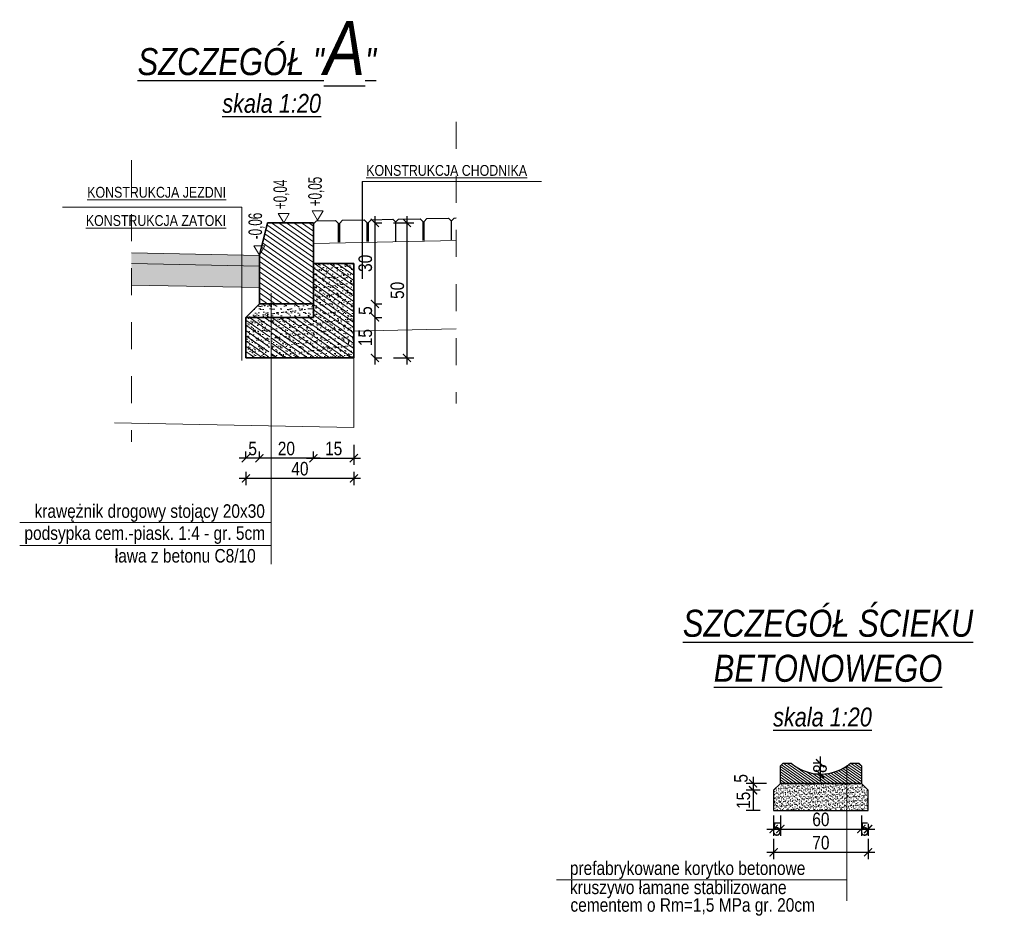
# Model space of a CAD drawing. Header units: metres. Extents: x 45702 to 45878, y -49323 to -49219.
# Tile 19 of 35: x 45779.66 to 45783.3, y -49280.06 to -49276.74. Entities that reach past the tile are written whole.
import ezdxf

# ---------------------------------------------------------------- set-up
doc = ezdxf.new("R2010")
doc.units = ezdxf.units.M
doc.linetypes.add('ACAD_ISO03W100', pattern=[30, 12, -18])
for name, color, linetype, lineweight in [('_L_Tabelka', 7, 'Continuous', 13), ('_wymiary', 7, 'Continuous', 13), ('DP_OpisKonstrukcji', 7, 'Continuous', 18), ('DP_Warstwy projektowane', 7, 'Continuous', 18), ('elementy betonowe', 7, 'Continuous', 35), ('HATCH', 8, 'Continuous', 9)]:
    doc.layers.add(name, color=color, linetype=linetype, lineweight=lineweight)
doc.layers.add('OPISY', color=7, linetype='Continuous')
doc.layers.add('wymiarowanie', color=7, linetype='Continuous')
doc.styles.add('arial_ce', font='arial.ttf')
doc.styles.add('znakn', font='ARIALN.TTF')
doc.dimstyles.new('S20_T2.50_[cm]', dxfattribs={"dimtxt": 0.05, "dimasz": 0.03, "dimexe": 0.025, "dimexo": 0.05, "dimgap": 0.01, "dimtad": 1, "dimdec": 0, "dimlfac": 100, "dimrnd": 0.01, "dimzin": 0, "dimdsep": 46, "dimtxsty": 'znakn', "dimblk": 'ARCHTICK', "dimcen": -0.03, "dimdle": 0.025, "dimclrd": 256, "dimclre": 256, "dimclrt": 7, "dimadec": 0, "dimazin": 0, "dimtfac": 1, "dimtdec": 0, "dimtix": 1, "dimtmove": 2, "dimatfit": 3, "dimfxl": 0.05, "dimfxlon": 1, "dimtolj": 1, "dimtzin": 0, "dimarcsym": 0})
pattern_1 = [(145, (119.808114, -30.2999), (-0.009105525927, -0.013004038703), [])]

# ---------------------------------------------------------------- blocks, each defined once
blk = doc.blocks.new('_ArchTick')
at = {"color": 0, "linetype": 'ByBlock', "const_width": 0.15}
blk.add_lwpolyline([(-0.5, -0.5), (0.5, 0.5)], dxfattribs=at)
blk = doc.blocks.new('*D798')
at = {"lineweight": -2, "transparency": 16777216}
for p, q in [((45780.9719, -49277.4678), (45780.9719, -49277.8178)), ((45780.9719, -49277.4928), (45780.9969, -49277.4928)), ((45780.9719, -49277.7928), (45780.9969, -49277.7928))]:
    blk.add_line(p, q, dxfattribs=at)
at = {"layer": 'Defpoints', "color": 0, "transparency": 16777216}
for p in [(45780.9357, -49277.4928), (45780.9357, -49277.7928), (45780.9719, -49277.7928)]:
    blk.add_point(p, dxfattribs=at)
at = {"lineweight": -2, "transparency": 16777216, "xscale": 0.03, "yscale": 0.03, "zscale": 0.03}
for p, rotation in [((45780.9719, -49277.4928), 90), ((45780.9719, -49277.7928), 270)]:
    blk.add_blockref('_ArchTick', p, dxfattribs=dict(at, rotation=rotation))
at = {"color": 7, "transparency": 16777216, "insert": (45780.9364, -49277.6428), "char_height": 0.05, "attachment_point": 5, "rotation": 90, "style": 'znakn'}
blk.add_mtext('\\A1;30', dxfattribs=at)
blk = doc.blocks.new('*D799')
at = {"lineweight": -2, "transparency": 16777216}
for p, q in [((45780.9719, -49277.7678), (45780.9719, -49277.8678)), ((45780.9719, -49277.7928), (45780.9969, -49277.7928)), ((45780.9719, -49277.8428), (45780.9969, -49277.8428))]:
    blk.add_line(p, q, dxfattribs=at)
at = {"layer": 'Defpoints', "color": 0, "transparency": 16777216}
for p in [(45780.9357, -49277.7928), (45780.9357, -49277.8428), (45780.9719, -49277.8428)]:
    blk.add_point(p, dxfattribs=at)
at = {"lineweight": -2, "transparency": 16777216, "xscale": 0.03, "yscale": 0.03, "zscale": 0.03}
for p, rotation in [((45780.9719, -49277.7928), 90), ((45780.9719, -49277.8428), 270)]:
    blk.add_blockref('_ArchTick', p, dxfattribs=dict(at, rotation=rotation))
at = {"color": 7, "transparency": 16777216, "insert": (45780.9365, -49277.8178), "char_height": 0.05, "attachment_point": 5, "rotation": 90, "style": 'znakn'}
blk.add_mtext('\\A1;5', dxfattribs=at)
blk = doc.blocks.new('*D800')
at = {"lineweight": -2, "transparency": 16777216}
for p, q in [((45780.9719, -49277.8178), (45780.9719, -49278.0178)), ((45780.9719, -49277.8428), (45780.9969, -49277.8428)), ((45780.9719, -49277.9928), (45780.9969, -49277.9928))]:
    blk.add_line(p, q, dxfattribs=at)
at = {"layer": 'Defpoints', "color": 0, "transparency": 16777216}
for p in [(45780.9357, -49277.8428), (45780.9357, -49277.9928), (45780.9719, -49277.9928)]:
    blk.add_point(p, dxfattribs=at)
at = {"lineweight": -2, "transparency": 16777216, "xscale": 0.03, "yscale": 0.03, "zscale": 0.03}
for p, rotation in [((45780.9719, -49277.8428), 90), ((45780.9719, -49277.9928), 270)]:
    blk.add_blockref('_ArchTick', p, dxfattribs=dict(at, rotation=rotation))
at = {"color": 7, "transparency": 16777216, "insert": (45780.9364, -49277.9178), "char_height": 0.05, "attachment_point": 5, "rotation": 90, "style": 'znakn'}
blk.add_mtext('\\A1;15', dxfattribs=at)
blk = doc.blocks.new('*D801')
at = {"lineweight": -2, "transparency": 16777216}
for p, q in [((45780.544, -49278.3642), (45780.544, -49278.3392)), ((45780.744, -49278.3642), (45780.744, -49278.3392)), ((45780.769, -49278.3642), (45780.519, -49278.3642))]:
    blk.add_line(p, q, dxfattribs=at)
at = {"layer": 'Defpoints', "color": 0, "transparency": 16777216}
for p in [(45780.544, -49278.3642), (45780.544, -49278.3642), (45780.744, -49278.3642)]:
    blk.add_point(p, dxfattribs=at)
at = {"lineweight": -2, "transparency": 16777216, "xscale": 0.03, "yscale": 0.03, "zscale": 0.03, "rotation": 180}
blk.add_blockref('_ArchTick', (45780.544, -49278.3642), dxfattribs=at)
at = {"lineweight": -2, "transparency": 16777216, "xscale": 0.03, "yscale": 0.03, "zscale": 0.03}
blk.add_blockref('_ArchTick', (45780.744, -49278.3642), dxfattribs=at)
at = {"color": 7, "transparency": 16777216, "insert": (45780.644, -49278.3287), "char_height": 0.05, "attachment_point": 5, "style": 'znakn'}
blk.add_mtext('\\A1;20', dxfattribs=at)
blk = doc.blocks.new('*D802')
at = {"lineweight": -2, "transparency": 16777216}
for p, q in [((45780.494, -49278.3642), (45780.494, -49278.3392)), ((45780.544, -49278.3642), (45780.544, -49278.3392)), ((45780.569, -49278.3642), (45780.469, -49278.3642))]:
    blk.add_line(p, q, dxfattribs=at)
at = {"layer": 'Defpoints', "color": 0, "transparency": 16777216}
for p in [(45780.494, -49278.3642), (45780.544, -49278.3642), (45780.494, -49278.4142)]:
    blk.add_point(p, dxfattribs=at)
at = {"lineweight": -2, "transparency": 16777216, "xscale": 0.03, "yscale": 0.03, "zscale": 0.03, "rotation": 180}
blk.add_blockref('_ArchTick', (45780.494, -49278.3642), dxfattribs=at)
at = {"lineweight": -2, "transparency": 16777216, "xscale": 0.03, "yscale": 0.03, "zscale": 0.03}
blk.add_blockref('_ArchTick', (45780.544, -49278.3642), dxfattribs=at)
at = {"color": 7, "transparency": 16777216, "insert": (45780.519, -49278.3288), "char_height": 0.05, "attachment_point": 5, "style": 'znakn'}
blk.add_mtext('\\A1;5', dxfattribs=at)
blk = doc.blocks.new('*D803')
at = {"lineweight": -2, "transparency": 16777216}
for p, q in [((45780.744, -49278.3642), (45780.744, -49278.3392)), ((45780.894, -49278.3142), (45780.894, -49278.3892)), ((45780.719, -49278.3642), (45780.919, -49278.3642))]:
    blk.add_line(p, q, dxfattribs=at)
at = {"layer": 'Defpoints', "color": 0, "transparency": 16777216}
for p in [(45780.894, -49278.1262), (45780.744, -49278.3642), (45780.894, -49278.3642)]:
    blk.add_point(p, dxfattribs=at)
at = {"lineweight": -2, "transparency": 16777216, "xscale": 0.03, "yscale": 0.03, "zscale": 0.03, "rotation": 180}
blk.add_blockref('_ArchTick', (45780.744, -49278.3642), dxfattribs=at)
at = {"lineweight": -2, "transparency": 16777216, "xscale": 0.03, "yscale": 0.03, "zscale": 0.03}
blk.add_blockref('_ArchTick', (45780.894, -49278.3642), dxfattribs=at)
at = {"color": 7, "transparency": 16777216, "insert": (45780.819, -49278.3287), "char_height": 0.05, "attachment_point": 5, "style": 'znakn'}
blk.add_mtext('\\A1;15', dxfattribs=at)
blk = doc.blocks.new('*D804')
at = {"lineweight": -2, "transparency": 16777216}
for p, q in [((45780.494, -49278.4142), (45780.494, -49278.4639)), ((45780.894, -49278.4142), (45780.894, -49278.4639)), ((45780.919, -49278.4389), (45780.469, -49278.4389))]:
    blk.add_line(p, q, dxfattribs=at)
at = {"layer": 'Defpoints', "color": 0, "transparency": 16777216}
for p in [(45780.494, -49278.3642), (45780.894, -49278.3642), (45780.494, -49278.4389)]:
    blk.add_point(p, dxfattribs=at)
at = {"lineweight": -2, "transparency": 16777216, "xscale": 0.03, "yscale": 0.03, "zscale": 0.03, "rotation": 180}
blk.add_blockref('_ArchTick', (45780.494, -49278.4389), dxfattribs=at)
at = {"lineweight": -2, "transparency": 16777216, "xscale": 0.03, "yscale": 0.03, "zscale": 0.03}
blk.add_blockref('_ArchTick', (45780.894, -49278.4389), dxfattribs=at)
at = {"color": 7, "transparency": 16777216, "insert": (45780.694, -49278.4034), "char_height": 0.05, "attachment_point": 5, "style": 'znakn'}
blk.add_mtext('\\A1;40', dxfattribs=at)
blk = doc.blocks.new('*D805')
at = {"lineweight": -2, "transparency": 16777216}
for p, q in [((45781.0905, -49277.4678), (45781.0905, -49278.0178)), ((45781.0405, -49277.4928), (45781.1155, -49277.4928)), ((45781.0405, -49277.9928), (45781.1155, -49277.9928))]:
    blk.add_line(p, q, dxfattribs=at)
at = {"layer": 'Defpoints', "color": 0, "transparency": 16777216}
for p in [(45780.9518, -49277.4928), (45780.9518, -49277.9928), (45781.0905, -49277.9928)]:
    blk.add_point(p, dxfattribs=at)
at = {"lineweight": -2, "transparency": 16777216, "xscale": 0.03, "yscale": 0.03, "zscale": 0.03}
for p, rotation in [((45781.0905, -49277.4928), 90), ((45781.0905, -49277.9928), 270)]:
    blk.add_blockref('_ArchTick', p, dxfattribs=dict(at, rotation=rotation))
at = {"color": 7, "transparency": 16777216, "insert": (45781.055, -49277.7428), "char_height": 0.05, "attachment_point": 5, "rotation": 90, "style": 'znakn'}
blk.add_mtext('\\A1;50', dxfattribs=at)
blk = doc.blocks.new('*D915')
at = {"layer": 'Defpoints', "color": 0, "transparency": 16777216}
for p in [(45782.6236, -49279.4935), (45782.6205, -49279.5335), (45782.6236, -49279.5335)]:
    blk.add_point(p, dxfattribs=at)
at = {"layer": 'wymiarowanie', "lineweight": -2, "transparency": 16777216}
for p, q in [((45782.6205, -49279.4685), (45782.6205, -49279.5585)), ((45782.6205, -49279.4935), (45782.5955, -49279.4935)), ((45782.6205, -49279.5335), (45782.5955, -49279.5335))]:
    blk.add_line(p, q, dxfattribs=at)
at = {"layer": 'wymiarowanie', "lineweight": -2, "transparency": 16777216, "xscale": 0.03, "yscale": 0.03, "zscale": 0.03}
for p, rotation in [((45782.6205, -49279.4935), 90), ((45782.6205, -49279.5335), 270)]:
    blk.add_blockref('_ArchTick', p, dxfattribs=dict(at, rotation=rotation))
at = {"layer": 'wymiarowanie', "color": 7, "transparency": 16777216, "insert": (45782.6205, -49279.5135), "char_height": 0.05, "attachment_point": 5, "rotation": 90, "style": 'znakn'}
blk.add_mtext('\\A1;8', dxfattribs=at)
blk = doc.blocks.new('*D916')
at = {"layer": 'Defpoints', "color": 0, "transparency": 16777216}
for p in [(45782.4736, -49279.5685), (45782.3723, -49279.5935), (45782.4486, -49279.5935)]:
    blk.add_point(p, dxfattribs=at)
at = {"layer": 'wymiarowanie', "lineweight": -2, "transparency": 16777216}
for p, q in [((45782.3723, -49279.5435), (45782.3723, -49279.6185)), ((45782.4223, -49279.5685), (45782.3473, -49279.5685)), ((45782.3986, -49279.5935), (45782.3473, -49279.5935))]:
    blk.add_line(p, q, dxfattribs=at)
at = {"layer": 'wymiarowanie', "lineweight": -2, "transparency": 16777216, "xscale": 0.03, "yscale": 0.03, "zscale": 0.03}
for p, rotation in [((45782.3723, -49279.5685), 90), ((45782.3723, -49279.5935), 270)]:
    blk.add_blockref('_ArchTick', p, dxfattribs=dict(at, rotation=rotation))
at = {"layer": 'wymiarowanie', "color": 7, "transparency": 16777216, "insert": (45782.3277, -49279.5496), "char_height": 0.05, "attachment_point": 5, "rotation": 90, "style": 'znakn'}
blk.add_mtext('\\A1;5', dxfattribs=at)
blk = doc.blocks.new('*D917')
at = {"layer": 'Defpoints', "color": 0, "transparency": 16777216}
for p in [(45782.4486, -49279.5935), (45782.3723, -49279.6685), (45782.4486, -49279.6685)]:
    blk.add_point(p, dxfattribs=at)
at = {"layer": 'wymiarowanie', "lineweight": -2, "transparency": 16777216}
for p, q in [((45782.3986, -49279.5935), (45782.3473, -49279.5935)), ((45782.3723, -49279.5935), (45782.3723, -49279.6685)), ((45782.3986, -49279.6685), (45782.3473, -49279.6685))]:
    blk.add_line(p, q, dxfattribs=at)
at = {"layer": 'wymiarowanie', "color": 7, "transparency": 16777216, "insert": (45782.3367, -49279.631), "char_height": 0.05, "attachment_point": 5, "rotation": 90, "style": 'znakn'}
blk.add_mtext('\\A1;15', dxfattribs=at)
blk = doc.blocks.new('*D913')
at = {"layer": 'Defpoints', "color": 0, "transparency": 16777216}
for p in [(45782.4736, -49279.5685), (45782.4486, -49279.5935), (45782.4736, -49279.7372)]:
    blk.add_point(p, dxfattribs=at)
at = {"layer": 'wymiarowanie', "lineweight": -2, "transparency": 16777216}
for p, q in [((45782.4486, -49279.6872), (45782.4486, -49279.7622)), ((45782.4736, -49279.6872), (45782.4736, -49279.7622)), ((45782.4236, -49279.7372), (45782.4986, -49279.7372))]:
    blk.add_line(p, q, dxfattribs=at)
at = {"layer": 'wymiarowanie', "lineweight": -2, "transparency": 16777216, "xscale": 0.03, "yscale": 0.03, "zscale": 0.03, "rotation": 180}
blk.add_blockref('_ArchTick', (45782.4486, -49279.7372), dxfattribs=at)
at = {"layer": 'wymiarowanie', "lineweight": -2, "transparency": 16777216, "xscale": 0.03, "yscale": 0.03, "zscale": 0.03}
blk.add_blockref('_ArchTick', (45782.4736, -49279.7372), dxfattribs=at)
at = {"layer": 'wymiarowanie', "color": 7, "transparency": 16777216, "insert": (45782.4611, -49279.7372), "char_height": 0.05, "attachment_point": 5, "style": 'znakn'}
blk.add_mtext('\\A1;5', dxfattribs=at)
blk = doc.blocks.new('*D918')
at = {"layer": 'Defpoints', "color": 0, "transparency": 16777216}
for p in [(45782.4736, -49279.5685), (45782.7736, -49279.5685), (45782.7736, -49279.7372)]:
    blk.add_point(p, dxfattribs=at)
at = {"layer": 'wymiarowanie', "lineweight": -2, "transparency": 16777216}
for p, q in [((45782.4736, -49279.6872), (45782.4736, -49279.7622)), ((45782.7736, -49279.6872), (45782.7736, -49279.7622)), ((45782.4486, -49279.7372), (45782.7986, -49279.7372))]:
    blk.add_line(p, q, dxfattribs=at)
at = {"layer": 'wymiarowanie', "lineweight": -2, "transparency": 16777216, "xscale": 0.03, "yscale": 0.03, "zscale": 0.03, "rotation": 180}
blk.add_blockref('_ArchTick', (45782.4736, -49279.7372), dxfattribs=at)
at = {"layer": 'wymiarowanie', "lineweight": -2, "transparency": 16777216, "xscale": 0.03, "yscale": 0.03, "zscale": 0.03}
blk.add_blockref('_ArchTick', (45782.7736, -49279.7372), dxfattribs=at)
at = {"layer": 'wymiarowanie', "color": 7, "transparency": 16777216, "insert": (45782.6236, -49279.7017), "char_height": 0.05, "attachment_point": 5, "style": 'znakn'}
blk.add_mtext('\\A1;60', dxfattribs=at)
blk = doc.blocks.new('*D919')
at = {"layer": 'Defpoints', "color": 0, "transparency": 16777216}
for p in [(45782.7736, -49279.5685), (45782.7986, -49279.6685), (45782.7986, -49279.7372)]:
    blk.add_point(p, dxfattribs=at)
at = {"layer": 'wymiarowanie', "lineweight": -2, "transparency": 16777216}
for p, q in [((45782.7736, -49279.6872), (45782.7736, -49279.7622)), ((45782.7986, -49279.7185), (45782.7986, -49279.7622)), ((45782.7486, -49279.7372), (45782.8236, -49279.7372))]:
    blk.add_line(p, q, dxfattribs=at)
at = {"layer": 'wymiarowanie', "lineweight": -2, "transparency": 16777216, "xscale": 0.03, "yscale": 0.03, "zscale": 0.03, "rotation": 180}
blk.add_blockref('_ArchTick', (45782.7736, -49279.7372), dxfattribs=at)
at = {"layer": 'wymiarowanie', "lineweight": -2, "transparency": 16777216, "xscale": 0.03, "yscale": 0.03, "zscale": 0.03}
blk.add_blockref('_ArchTick', (45782.7986, -49279.7372), dxfattribs=at)
at = {"layer": 'wymiarowanie', "color": 7, "transparency": 16777216, "insert": (45782.7861, -49279.7372), "char_height": 0.05, "attachment_point": 5, "style": 'znakn'}
blk.add_mtext('\\A1;5', dxfattribs=at)
blk = doc.blocks.new('*D914')
at = {"layer": 'Defpoints', "color": 0, "transparency": 16777216}
for p in [(45782.4486, -49279.6685), (45782.7986, -49279.6685), (45782.7986, -49279.8234)]:
    blk.add_point(p, dxfattribs=at)
at = {"layer": 'wymiarowanie', "lineweight": -2, "transparency": 16777216}
for p, q in [((45782.4486, -49279.7734), (45782.4486, -49279.8484)), ((45782.7986, -49279.7734), (45782.7986, -49279.8484)), ((45782.4236, -49279.8234), (45782.8236, -49279.8234))]:
    blk.add_line(p, q, dxfattribs=at)
at = {"layer": 'wymiarowanie', "lineweight": -2, "transparency": 16777216, "xscale": 0.03, "yscale": 0.03, "zscale": 0.03, "rotation": 180}
blk.add_blockref('_ArchTick', (45782.4486, -49279.8234), dxfattribs=at)
at = {"layer": 'wymiarowanie', "lineweight": -2, "transparency": 16777216, "xscale": 0.03, "yscale": 0.03, "zscale": 0.03}
blk.add_blockref('_ArchTick', (45782.7986, -49279.8234), dxfattribs=at)
at = {"layer": 'wymiarowanie', "color": 7, "transparency": 16777216, "insert": (45782.6236, -49279.7878), "char_height": 0.05, "attachment_point": 5, "style": 'znakn'}
blk.add_mtext('\\A1;70', dxfattribs=at)

msp = doc.modelspace()

# ---------------------------------------------------------------- hatches: boundary and pattern name
at = {"layer": '_wymiary', "ltscale": 0.5}
h = msp.add_hatch(color=251, dxfattribs=at)
h.dxf.hatch_style = 1
h.paths.add_polyline_path([(45780.0698043, -49277.6433131), (45780.544017, -49277.6527974), (45780.544017, -49277.6127974), (45780.0698043, -49277.6042911), (45780.0698043, -49277.6174922), (45780.0698043, -49277.6201914), (45780.0698043, -49277.6237384)])
h = msp.add_hatch(color=253, dxfattribs=at)
h.dxf.hatch_style = 1
h.paths.add_polyline_path([(45779.9180313, -49277.7184494), (45779.9180864, -49277.7183482), (45779.917683, -49277.7189836)])
h.paths.add_polyline_path([(45779.9631406, -49277.6588393), (45779.9626117, -49277.6594436), (45779.9636746, -49277.6582366)])
h.paths.add_polyline_path([(45779.9322144, -49277.6975569), (45779.9317632, -49277.6981816), (45779.9313172, -49277.6988076)])
h.paths.add_polyline_path([(45779.9340245, -49277.6950592), (45779.933568, -49277.6956827), (45779.9331168, -49277.6963074)])
h.paths.add_polyline_path([(45779.9652766, -49277.6564285), (45779.9647426, -49277.6570312), (45779.9658157, -49277.6558272)])
h.paths.add_polyline_path([(45779.9610249, -49277.6612562), (45779.9605011, -49277.6618619), (45779.9615538, -49277.660652)])
h.paths.add_polyline_path([(45779.9304253, -49277.7000595), (45779.9299794, -49277.7006855), (45779.9295387, -49277.7013127)])
h.paths.add_polyline_path([(45779.9358557, -49277.6925666), (45779.9353939, -49277.6931888), (45779.9349375, -49277.6938123)])
h.paths.add_polyline_path([(45779.9674329, -49277.6540235), (45779.9668938, -49277.6546248), (45779.9679771, -49277.6534238)])
h.paths.add_polyline_path([(45779.9589296, -49277.6636789), (45779.9584109, -49277.664286), (45779.9594534, -49277.6630732)])
h.paths.add_polyline_path([(45779.9286573, -49277.7025672), (45779.9282167, -49277.7031944), (45779.9277813, -49277.7038228)])
h.paths.add_polyline_path([(45779.9377078, -49277.6900792), (45779.9372409, -49277.6907), (45779.9367791, -49277.6913223)])
h.paths.add_polyline_path([(45779.9696095, -49277.6516246), (45779.9690653, -49277.6522244), (45779.9701587, -49277.6510265)])
h.paths.add_polyline_path([(45779.9568547, -49277.6661074), (45779.9563411, -49277.666716), (45779.9573735, -49277.6655003)])
h.paths.add_polyline_path([(45779.9269105, -49277.7050797), (45779.9264751, -49277.7057081), (45779.9260451, -49277.7063378)])
h.paths.add_polyline_path([(45779.9395809, -49277.687597), (45779.9391087, -49277.6882166), (45779.9386417, -49277.6888374)])
h.paths.add_polyline_path([(45779.9718062, -49277.6492319), (45779.971257, -49277.6498301), (45779.9723604, -49277.6486352)])
h.paths.add_polyline_path([(45779.9548004, -49277.6685417), (45779.9542919, -49277.6691517), (45779.955314, -49277.6679332)])
h.paths.add_polyline_path([(45779.9251849, -49277.7075971), (45779.9247548, -49277.7082267), (45779.9243301, -49277.7088576)])
h.paths.add_polyline_path([(45779.9414749, -49277.68512), (45779.9409975, -49277.6857382), (45779.9405253, -49277.6863578)])
h.paths.add_polyline_path([(45779.9740231, -49277.6468453), (45779.9734689, -49277.6474419), (45779.9745823, -49277.6462502)])
h.paths.add_polyline_path([(45779.9527666, -49277.6709817), (45779.9522632, -49277.6715931), (45779.953275, -49277.6703717)])
h.paths.add_polyline_path([(45779.9234805, -49277.7101192), (45779.9230557, -49277.7107501), (45779.9226363, -49277.7113821)])
h.paths.add_polyline_path([(45779.9433897, -49277.6826483), (45779.9429071, -49277.6832652), (45779.9424297, -49277.6838835)])
h.paths.add_polyline_path([(45779.9762601, -49277.6444648), (45779.9757008, -49277.64506), (45779.9768243, -49277.6438713)])
h.paths.add_polyline_path([(45779.9507533, -49277.6734274), (45779.9502551, -49277.6740402), (45779.9512566, -49277.672816)])
h.paths.add_polyline_path([(45779.9217974, -49277.7126461), (45779.921378, -49277.7132782), (45779.9209638, -49277.7139113)])
h.paths.add_polyline_path([(45779.9453253, -49277.680182), (45779.9448375, -49277.6807976), (45779.9443549, -49277.6814145)])
h.paths.add_polyline_path([(45779.9790799, -49277.6414986), (45779.9779528, -49277.6426843), (45779.9790863, -49277.6414988)])
h.paths.add_polyline_path([(45779.9487607, -49277.6758786), (45779.9482677, -49277.6764928), (45779.9492588, -49277.6752658)])
h.paths.add_polyline_path([(45779.9201356, -49277.7151777), (45779.9197215, -49277.7158109), (45779.9193127, -49277.7164452)])
h.paths.add_polyline_path([(45779.9467887, -49277.6783354), (45779.9463009, -49277.6789509), (45779.9472817, -49277.6777212)])
h.paths.add_polyline_path([(45780.0698043, -49277.6433131), (45780.0698043, -49277.7233131), (45780.5441168, -49277.7327994), (45780.5440502, -49277.6527981), (45780.544017, -49277.6527974)])
at = {"layer": 'HATCH'}
h = msp.add_hatch(dxfattribs=at)
h.set_pattern_fill('ANSI31', color=256, scale=0.005, angle=100, style=0)
h.set_pattern_definition(pattern_1)
h.paths.add_polyline_path([(45780.5872652, -49277.4927974), (45780.744017, -49277.4927974), (45780.744017, -49277.7927974), (45780.5872652, -49277.7927974)])
h.paths.add_polyline_path([(45780.544017, -49277.6127974), (45780.5641497, -49277.5779265), (45780.5527347, -49277.5779265), (45780.574017, -49277.4927974), (45780.5872652, -49277.4927974), (45780.5872652, -49277.7927974), (45780.544017, -49277.7927974)])
h.paths.add_polyline_path([(45780.5527347, -49277.5779265), (45780.5641497, -49277.5779265), (45780.544017, -49277.6127974)], flags=17)
h = msp.add_hatch(dxfattribs=at)
h.set_pattern_fill('ANSI31', color=256, scale=0.005, angle=100, style=0)
h.set_pattern_definition(pattern_1)
h.paths.add_polyline_path([(45780.494017, -49277.8427974), (45780.5872652, -49277.8427974), (45780.5780413, -49277.9927974), (45780.4939964, -49277.9927768)])
h.paths.add_polyline_path([(45780.5872652, -49277.8427974), (45780.744017, -49277.8427974), (45780.744017, -49277.7927974), (45780.744017, -49277.6427974), (45780.894017, -49277.6427974), (45780.894017, -49277.9927974), (45780.5872652, -49277.9927974)])
at = {"layer": 'HATCH', "ltscale": 0.5}
h = msp.add_hatch(dxfattribs=at)
h.set_pattern_fill('AR-SAND', color=256, scale=0.0005)
h.set_pattern_definition([(37.5, (75.206814, 14.902515), (-0.000800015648, 0.0244706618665), [0, -0.019304, 0, -0.02159, 0, -0.0206375]), (7.5, (75.206814, 14.902515), (0.022476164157, 0.035841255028), [0, -0.010414, 0, -0.017399, 0, -0.0066675]), (327.5, (75.191193, 14.902515), (0.039549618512, 7.1859234e-05), [0, -0.00635, 0, -0.02286, 0, -0.029845]), (317.5, (75.191193, 14.902515), (0.038177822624, 0.011146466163), [0, -0.003175, 0, -0.014986, 0, -0.017145])])
h.paths.add_polyline_path([(45780.5872652, -49277.8427974), (45780.744017, -49277.8427974), (45780.744017, -49277.7927974), (45780.744017, -49277.6427974), (45780.894017, -49277.6427974), (45780.894017, -49277.9927974), (45780.5872652, -49277.9927974)])
h.paths.add_polyline_path([(45780.494017, -49277.8427974), (45780.5872652, -49277.8427974), (45780.5780413, -49277.9927974), (45780.4939964, -49277.9927768)])
at = {"layer": 'HATCH'}
h = msp.add_hatch(dxfattribs=at)
h.set_pattern_fill('AR-SAND', color=256, scale=0.0005, style=0)
h.set_pattern_definition([(37.5, (119.808114, -30.2999), (-0.000800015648, 0.0244706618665), [0, -0.019304, 0, -0.02159, 0, -0.0206375]), (7.5, (119.808114, -30.2999), (0.022476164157, 0.035841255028), [0, -0.010414, 0, -0.017399, 0, -0.0066675]), (327.5, (119.792493, -30.2999), (0.039549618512, 7.1859234e-05), [0, -0.00635, 0, -0.02286, 0, -0.029845]), (317.5, (119.792493, -30.2999), (0.038177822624, 0.011146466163), [0, -0.003175, 0, -0.014986, 0, -0.017145])])
h.paths.add_polyline_path([(45780.5872652, -49277.7927974), (45780.744017, -49277.7927974), (45780.744017, -49277.8427974), (45780.5872652, -49277.8427974)])
h.paths.add_polyline_path([(45780.544017, -49277.7927974), (45780.5872652, -49277.7927974), (45780.5872652, -49277.8427974), (45780.494017, -49277.8427974)])
h = msp.add_hatch(dxfattribs=at)
h.set_pattern_fill('ANSI31', color=256, scale=0.0025, angle=100, style=0)
h.set_pattern_definition([(145, (0, 0), (-0.0045527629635, -0.0065020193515), [])])
h.paths.add_polyline_path([(45782.7735786, -49279.5684777), (45782.7735786, -49279.5034777), (45782.7635786, -49279.4934777), (45782.7335786, -49279.4934777, -0.363636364), (45782.5135786, -49279.4934777), (45782.4835786, -49279.4934777), (45782.4735786, -49279.5034777), (45782.4735786, -49279.5684777)])
at = {"layer": 'HATCH', "ltscale": 0.5}
h = msp.add_hatch(dxfattribs=at)
h.set_pattern_fill('AR-SAND', color=256, scale=0.00025)
h.set_pattern_definition([(37.5, (45772.466129, -49264.234063), (-0.000400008, 0.012235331), [0, -0.009652, 0, -0.010795, 0, -0.01031875]), (7.5, (45772.466129, -49264.234063), (0.011238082, 0.017920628), [0, -0.005207, 0, -0.0086995, 0, -0.00333375]), (327.5, (45772.458319, -49264.234063), (0.019774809, 3.59296e-05), [0, -0.003175, 0, -0.01143, 0, -0.0149225]), (317.5, (45772.458319, -49264.234063), (0.019088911, 0.005573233), [0, -0.0015875, 0, -0.007493, 0, -0.0085725])])
h.paths.add_polyline_path([(45782.4735786, -49279.5684777), (45782.4485786, -49279.5934777), (45782.4485786, -49279.6684777), (45782.7985786, -49279.6684777), (45782.7985786, -49279.5934777), (45782.7735786, -49279.5684777)])
at = {"layer": 'HATCH'}
h = msp.add_hatch(dxfattribs=at)
h.set_pattern_fill('ANSI31', color=256, scale=0.0025, angle=194, style=0)
h.set_pattern_definition([(239, (45745.833266, -49304.714256), (0.0068037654, -0.0040881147), [])])
h.paths.add_polyline_path([(45782.7985786, -49279.6684777), (45782.7985786, -49279.5934777), (45782.7735786, -49279.5684777), (45782.4735786, -49279.5684777), (45782.4485786, -49279.5934777), (45782.4485786, -49279.6684777)], flags=17)
edge = h.paths.add_edge_path(flags=17)
edge.add_line((45782.4735786, -49279.5684777), (45782.4485786, -49279.5934777))
edge.add_line((45782.4485786, -49279.5934777), (45782.4485786, -49279.6684777))
edge.add_line((45782.4485786, -49279.6684777), (45782.7985786, -49279.6684777))
edge.add_line((45782.7985786, -49279.6684777), (45782.7985786, -49279.5934777))
edge.add_line((45782.7985786, -49279.5934777), (45782.7735786, -49279.5684777))

# ---------------------------------------------------------------- linework, layer by layer
for p, q in [((45780.924657, -49277.3392139), (45780.924657, -49277.6997569)), ((45782.4735786, -49279.5684777), (45782.7735786, -49279.5684777))]:
    msp.add_line(p, q)
at = {"color": 251, "linetype": 'ACAD_ISO03W100', "lineweight": 15, "ltscale": 0.005, "flags": 128}
for points in [[(45781.2728401, -49277.1192985), (45781.2728401, -49278.1619159)], [(45780.0698043, -49277.2604475), (45780.0698043, -49278.303065)]]:
    msp.add_lwpolyline(points, dxfattribs=at)
at = {"linetype": 'Continuous', "ltscale": 1.2, "flags": 128}
for points in [[(45780.7460307, -49277.5664237), (45780.7460307, -49277.4956346), (45780.7559281, -49277.485244), (45780.8259321, -49277.4836439), (45780.8360307, -49277.4935425), (45780.8361477, -49277.5644213)], [(45780.8423265, -49277.5643978), (45780.8423265, -49277.4936086), (45780.8522239, -49277.483218), (45780.9322279, -49277.481618), (45780.9423265, -49277.4915166), (45780.9424435, -49277.5623954)], [(45780.9477206, -49277.5622899), (45780.9477206, -49277.4915008), (45780.9576181, -49277.4811102), (45781.0376221, -49277.4795101), (45781.0477207, -49277.4894087), (45781.0478376, -49277.5602875)], [(45781.0490164, -49277.560264), (45781.0490164, -49277.4894748), (45781.0589139, -49277.4790842), (45781.1389179, -49277.4774842), (45781.1490165, -49277.4873828), (45781.1491334, -49277.5582616)], [(45781.1544105, -49277.5581561), (45781.1544105, -49277.487367), (45781.164308, -49277.4769764), (45781.244312, -49277.4753763), (45781.2544106, -49277.4852749), (45781.2545276, -49277.5561537)], [(45781.2557063, -49277.5561302), (45781.2557063, -49277.485341), (45781.2656038, -49277.4749504), (45781.2728401, -49277.4748057)]]:
    msp.add_lwpolyline(points, dxfattribs=at)
at = {"layer": '_L_Tabelka', "ltscale": 0.5}
for p, q in [((45781.2728401, -49277.5586649), (45780.745216, -49277.5692174)), ((45781.2728401, -49277.8858535), (45780.8932023, -49277.8934462))]:
    msp.add_line(p, q, dxfattribs=at)
at = {"layer": '_wymiary', "ltscale": 0.5}
for p, q in [((45780.5437737, -49277.6137705), (45780.0698043, -49277.6042911)), ((45780.544017, -49277.6527974), (45780.0698043, -49277.6433131)), ((45780.5441168, -49277.7327994), (45780.0698043, -49277.7233131)), ((45780.8937737, -49277.9937705), (45780.8937737, -49278.2507705)), ((45780.8937737, -49278.2507705), (45780.0077729, -49278.2330504))]:
    msp.add_line(p, q, dxfattribs=at)
at = {"layer": 'DP_OpisKonstrukcji', "flags": 128}
for points in [[(45780.924657, -49277.3392139), (45781.589169, -49277.3392139)], [(45780.478976, -49277.4346165), (45779.814464, -49277.4346165)], [(45780.478976, -49278.0019435), (45780.478976, -49277.4346165)], [(45780.5872652, -49277.753832), (45780.5872652, -49278.7562614)], [(45780.5872652, -49278.6019543), (45779.6562106, -49278.6019543)], [(45780.5872652, -49278.6873848), (45779.6562106, -49278.6873848)], [(45782.7191864, -49279.5014762), (45782.7191864, -49280.0026909)], [(45782.7191864, -49279.9255373), (45781.6439602, -49279.9255373)]]:
    msp.add_lwpolyline(points, dxfattribs=at)
at = {"layer": 'DP_Warstwy projektowane', "ltscale": 1.2, "flags": 128}
msp.add_lwpolyline([(45780.544017, -49277.6127974), (45780.544017, -49277.6528054)], dxfattribs=at)
at = {"layer": 'DP_Warstwy projektowane', "ltscale": 0.5, "flags": 128}
msp.add_lwpolyline([(45780.544017, -49277.6127974), (45780.544017, -49277.6528054)], dxfattribs=at)
at = {"layer": 'elementy betonowe', "color": 0, "linetype": 'Continuous', "ltscale": 1.2}
msp.add_line((45780.5441666, -49277.7927974), (45780.544017, -49277.6127974), dxfattribs=at)
at = {"layer": 'elementy betonowe', "color": 0, "linetype": 'Continuous', "ltscale": 1.2, "flags": 128}
for points in [[(45780.574017, -49277.4927974), (45780.544017, -49277.6127974)], [(45780.744017, -49277.4927974), (45780.574017, -49277.4927974)], [(45780.744017, -49277.4927974), (45780.744017, -49277.7927974)], [(45780.544017, -49277.7927974), (45780.544017, -49277.6127974)], [(45780.894017, -49277.6427974), (45780.744017, -49277.6427974)], [(45780.894017, -49277.6427974), (45780.894017, -49277.9927974)], [(45780.544017, -49277.7927974), (45780.494017, -49277.8427974)], [(45780.744017, -49277.7927974), (45780.544017, -49277.7927974)], [(45780.744017, -49277.7927974), (45780.744017, -49277.8427974)], [(45780.494017, -49277.8427974), (45780.4939964, -49277.9927768)], [(45780.744017, -49277.8427974), (45780.494017, -49277.8427974)], [(45780.894017, -49277.9927974), (45780.494017, -49277.9927974)]]:
    msp.add_lwpolyline(points, dxfattribs=at)
at = {"layer": 'OPISY', "color": 0, "lineweight": 0}
for points in [[(45780.634017, -49277.4927974), (45780.6541497, -49277.4579265), (45780.6138843, -49277.4579265)], [(45780.7596174, -49277.4827974), (45780.7797501, -49277.4479265), (45780.7394847, -49277.4479265)], [(45780.544017, -49277.6127974), (45780.5641497, -49277.5779265), (45780.5238843, -49277.5779265)]]:
    msp.add_lwpolyline(points, close=True, dxfattribs=at)
at = {"layer": 'wymiarowanie', "lineweight": 30}
msp.add_lwpolyline([(45782.5135786, -49279.4934777, 0.363636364), (45782.7335786, -49279.4934777), (45782.7635786, -49279.4934777), (45782.7735786, -49279.5034777), (45782.7735786, -49279.5684777), (45782.4735786, -49279.5684777), (45782.4735786, -49279.5034777), (45782.4835786, -49279.4934777)], format="xyb", close=True, dxfattribs=at)
msp.add_lwpolyline([(45782.4735786, -49279.5684777), (45782.4485786, -49279.5934777), (45782.4485786, -49279.6684777), (45782.7985786, -49279.6684777), (45782.7985786, -49279.5934777), (45782.7735786, -49279.5684777)], dxfattribs=at)

# ---------------------------------------------------------------- texts
at = {"layer": 'DP_OpisKonstrukcji', "color": 7, "style": 'znakn'}
for s, p in [('krawężnik drogowy stojący 20x30 ', (45779.7111808, -49278.5848948)), ('podsypka cem.-piask. 1:4 - gr. 5cm', (45779.673796, -49278.6665241)), ('ława z betonu C8/10', (45780.0083499, -49278.7504546)), ('prefabrykowane korytko betonowe', (45781.6938018, -49279.9071476)), ('kruszywo łamane stabilizowane', (45781.694299, -49279.978118)), ('cementem o Rm=1,5 MPa gr. 20cm', (45781.6960489, -49280.0432152))]:
    msp.add_text(s, height=0.05, dxfattribs=at).set_placement(p)
at = {"layer": 'DP_OpisKonstrukcji', "color": 7, "char_height": 0.04, "width": 7.177815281, "style": 'znakn'}
for s, insert, attachment_point in [('{\\LKONSTRUKCJA CHODNIKA}', (45780.9398411, -49277.2788263), 1), ('{\\LKONSTRUKCJA JEZDNI}', (45780.4205642, -49277.3596643), 3), ('{\\LKONSTRUKCJA ZATOKI}', (45780.4205642, -49277.4643166), 3)]:
    msp.add_mtext(s, dxfattribs=dict(at, insert=insert, attachment_point=attachment_point))
at = {"layer": 'OPISY', "color": 0, "char_height": 0.05, "width": 6.1438948, "attachment_point": 8, "rotation": 90, "style": 'znakn'}
for s, insert in [('{\\W0.75;+0,04}', (45780.6553999, -49277.3876097)), ('{\\W0.75;+0,05}', (45780.784193, -49277.3769431)), ('{\\W0.75;-0,06}', (45780.5630177, -49277.5045277))]:
    msp.add_mtext(s, dxfattribs=dict(at, insert=insert))
at = {"layer": 'wymiarowanie', "color": 0, "attachment_point": 3, "style": 'arial_ce'}
for s, insert, char_height, width in [('{\\fArial Narrow|b0|i1|c238|p34;\\LSZCZEGÓŁ "\\H2x;A\\H0.5x;"}', (45780.9761853, -49276.7459526), 0.1, 1.337132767), ('{\\fArial Narrow|b0|i1|c238|p34;\\Lskala 1:20}', (45780.7721717, -49277.0155092), 0.07, 0.713745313), ('\\pxqc;{\\fArial Narrow|b0|i1|c238|p34;\\LSZCZEGÓŁ ŚCIEKU BETONOWEGO}', (45783.3186457, -49278.9253516), 0.1, 1.337132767), ('{\\fArial Narrow|b0|i1|c238|p34;\\Lskala 1:20}', (45782.8123706, -49279.2873698), 0.07, 0.713745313)]:
    msp.add_mtext(s, dxfattribs=dict(at, insert=insert, char_height=char_height, width=width))

# ---------------------------------------------------------------- dimensions: what is measured, and where the dimension line sits
at = {"color": 0}
for p1, p2, distance, picture, middle in [((45780.9357204, -49277.4927974), (45780.9357204, -49277.7927974), 0.0361658, '*D798', (45780.9363575, -49277.6427974)), ((45780.9518374, -49277.4927974), (45780.9518374, -49277.9927974), 0.1386597, '*D805', (45781.0549685, -49277.7427974)), ((45780.9357204, -49277.7927974), (45780.9357204, -49277.8427974), 0.0361658, '*D799', (45780.9364598, -49277.8177974)), ((45780.9357204, -49277.8427974), (45780.9357204, -49277.9927974), 0.0361658, '*D800', (45780.9363575, -49277.9177974)), ((45780.744017, -49278.3642348), (45780.544017, -49278.3642348), 0, '*D801', (45780.644017, -49278.3287062)), ((45780.894017, -49278.3642348), (45780.494017, -49278.3642348), 0.0746552, '*D804', (45780.694017, -49278.4033613))]:
    dim = msp.add_aligned_dim(p1=p1, p2=p2, distance=distance, dimstyle='S20_T2.50_[cm]', override={"dimtmove": 1}, dxfattribs=at)
    dim.commit()
    dim.dimension.update_dxf_attribs({"geometry": picture, "text_midpoint": middle})
for base, p1, p2, picture, middle in [((45780.894017, -49278.3642348), (45780.744017, -49278.3642348), (45780.894017, -49278.1261548), '*D803', (45780.819017, -49278.3287062)), ((45780.494017, -49278.3642348), (45780.544017, -49278.3642348), (45780.494017, -49278.4142348), '*D802', (45780.519017, -49278.3288085))]:
    dim = msp.add_linear_dim(base=base, p1=p1, p2=p2, angle=180, dimstyle='S20_T2.50_[cm]', override={"dimtmove": 1}, dxfattribs=at)
    dim.commit()
    dim.dimension.update_dxf_attribs({"geometry": picture, "text_midpoint": middle})
at = {"layer": 'wymiarowanie'}
for base, p1, p2, text, picture, middle in [((45782.6205297, -49279.5334777), (45782.6235786, -49279.4934777), (45782.6235786, -49279.5334777), '8', '*D915', (45782.6205297, -49279.5134777)), ((45782.3722623, -49279.5934777), (45782.4735786, -49279.5684777), (45782.4485786, -49279.5934777), '5', '*D916', (45782.3277493, -49279.5495805))]:
    dim = msp.add_linear_dim(base=base, p1=p1, p2=p2, angle=90, text=text, dimstyle='S20_T2.50_[cm]', dxfattribs=at)
    dim.commit()
    dim.dimension.update_dxf_attribs({"geometry": picture, "text_midpoint": middle, "dimtype": 160})
for base, p1, p2, picture, middle in [((45782.4735786, -49279.7371834), (45782.4485786, -49279.5934777), (45782.4735786, -49279.5684777), '*D913', (45782.4610786, -49279.7371834)), ((45782.7985786, -49279.7371834), (45782.7735786, -49279.5684777), (45782.7985786, -49279.6684777), '*D919', (45782.7860786, -49279.7371834))]:
    dim = msp.add_linear_dim(base=base, p1=p1, p2=p2, text='5', dimstyle='S20_T2.50_[cm]', dxfattribs=at)
    dim.commit()
    dim.dimension.update_dxf_attribs({"geometry": picture, "text_midpoint": middle, "dimtype": 160})
for base, p1, p2, text, picture, middle in [((45782.7735786, -49279.7371834), (45782.4735786, -49279.5684777), (45782.7735786, -49279.5684777), '60', '*D918', (45782.6235786, -49279.7016547)), ((45782.7985786, -49279.8233611), (45782.4485786, -49279.6684777), (45782.7985786, -49279.6684777), '70', '*D914', (45782.6235786, -49279.7878325))]:
    dim = msp.add_linear_dim(base=base, p1=p1, p2=p2, text=text, dimstyle='S20_T2.50_[cm]', dxfattribs=at)
    dim.commit()
    dim.dimension.update_dxf_attribs({"geometry": picture, "text_midpoint": middle})
dim = msp.add_linear_dim(base=(45782.3722623, -49279.6684777), p1=(45782.4485786, -49279.5934777), p2=(45782.4485786, -49279.6684777), angle=90, text='15', dimstyle='S20_T2.50_[cm]', dxfattribs=at)
dim.commit()
dim.dimension.update_dxf_attribs({"geometry": '*D917', "text_midpoint": (45782.3367336, -49279.6309777)})

doc.saveas('drawing.dxf')
